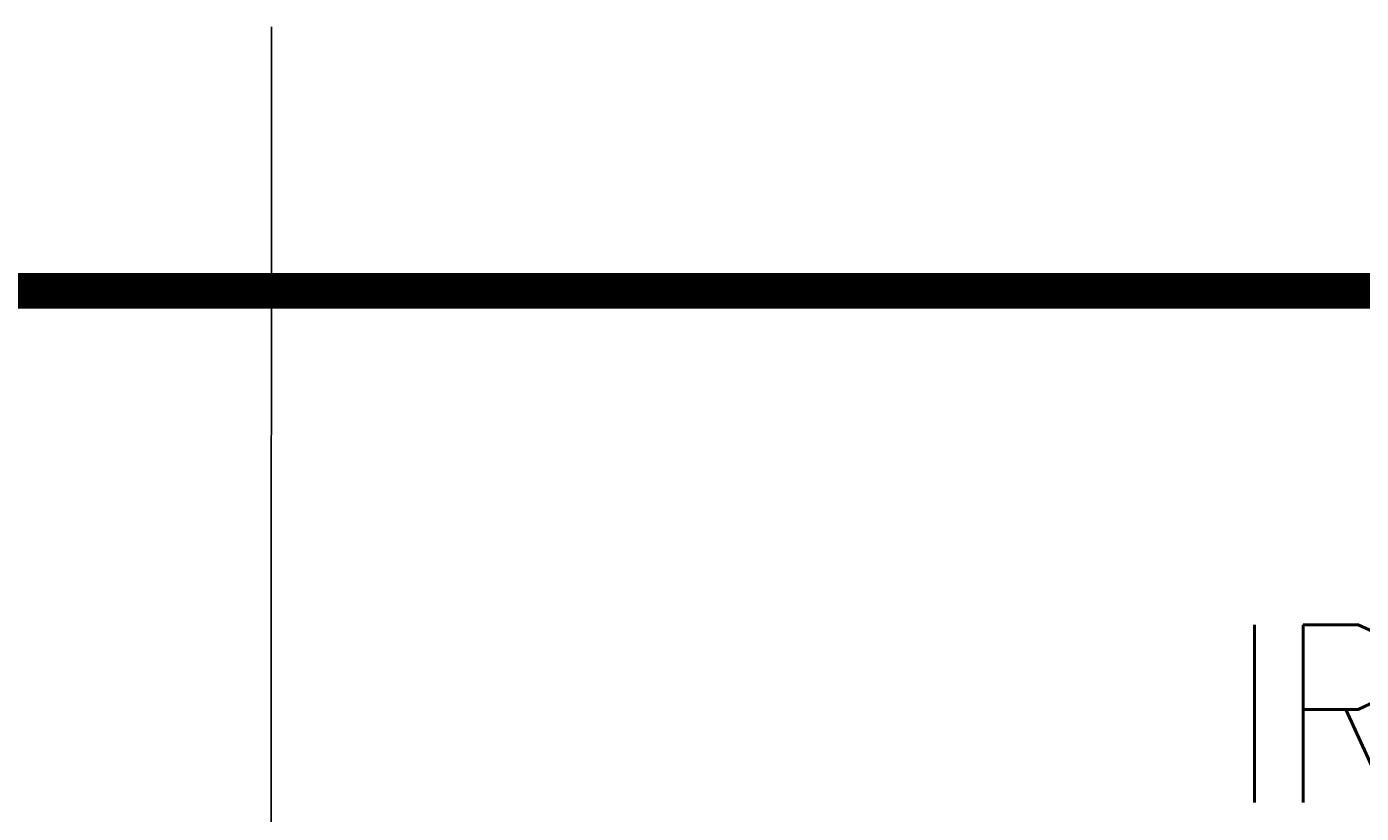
# Model space of a CAD drawing. Header units: inches. Extents: x 727810 to 1461440, y 2714588 to 5435005.
# Tile 76 of 233: x 728922 to 728960, y 2715782 to 2715804. Entities that reach past the tile are written whole.
import ezdxf

# ---------------------------------------------------------------- set-up
doc = ezdxf.new("R2010")
doc.units = ezdxf.units.IN
doc.header["$MEASUREMENT"] = 0
for name, color, linetype in [('Inverter Room', 7, 'Continuous'), ('POLYLINE', 3, 'Continuous'), ('ROAD', 7, 'Continuous'), ('table number', 51, 'Continuous'), ('TEXT', 147, 'Continuous')]:
    doc.layers.add(name, color=color, linetype=linetype)
doc.styles.add('ROMANS', font='ROMANS.shx', dxfattribs={"height": 10})

# ---------------------------------------------------------------- blocks, each defined once
blk = doc.blocks.new('dshshh')
at = {"layer": 'Inverter Room', "color": 3, "linetype": 'Continuous', "char_height": 150, "attachment_point": 1, "rotation": 90, "style": 'ROMANS'}
for s, insert in [('\\pi173.70351;DC  \\P\\pi73.70351;SIDE', (2054679.6, -2321672.6)), ('\\pi173.70351;AC  \\P\\pi73.70351;SIDE', (2060673.7, -2321627.4))]:
    blk.add_mtext_dynamic_manual_height_columns(s, width=597.407, gutter_width=1, heights=[0], dxfattribs=dict(at, insert=insert))
blk = doc.blocks.new('A$C4c0e8594')
at = {"layer": 'TEXT', "xscale": 0.000999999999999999, "yscale": 0.000999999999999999, "zscale": 0.000999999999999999}
blk.add_blockref('dshshh', (-1111.185, 1734.222, 0.148), dxfattribs=at)
at = {"layer": 'TEXT', "color": 3, "style": 'ROMANS', "width": 0.8}
blk.add_text('IR-11', height=5, dxfattribs=at).set_placement((951.857, -581.48))
at = {"layer": 'TEXT', "xscale": 0.000999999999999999, "yscale": 0.000999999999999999, "zscale": 0.000999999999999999}
blk.add_blockref('dshshh', (-1111.185, 1725.922, 0.148), dxfattribs=at)

msp = doc.modelspace()

# ---------------------------------------------------------------- linework, layer by layer
at = {"layer": 'ROAD'}
msp.add_line((728928.88863, 2715803.70765), (728928.79557, 2715542.2494), dxfattribs=at)

# ---------------------------------------------------------------- next in the draw order: block references
at = {"layer": 'table number', "color": 3, "lineweight": 40}
msp.add_blockref('A$C4c0e8594', (728003.98251, 2716363.3812), dxfattribs=at)

# ---------------------------------------------------------------- next in the draw order: linework, layer by layer
at = {"layer": 'POLYLINE', "color": 0, "lineweight": 40, "const_width": 1}
msp.add_lwpolyline([(729172.28328, 2715796.27486), (728676.74614, 2715796.29279)], dxfattribs=at)
msp.add_lwpolyline([(729172.28328, 2715796.27486), (728676.74614, 2715796.29279)], dxfattribs=at)

doc.saveas('drawing.dxf')
